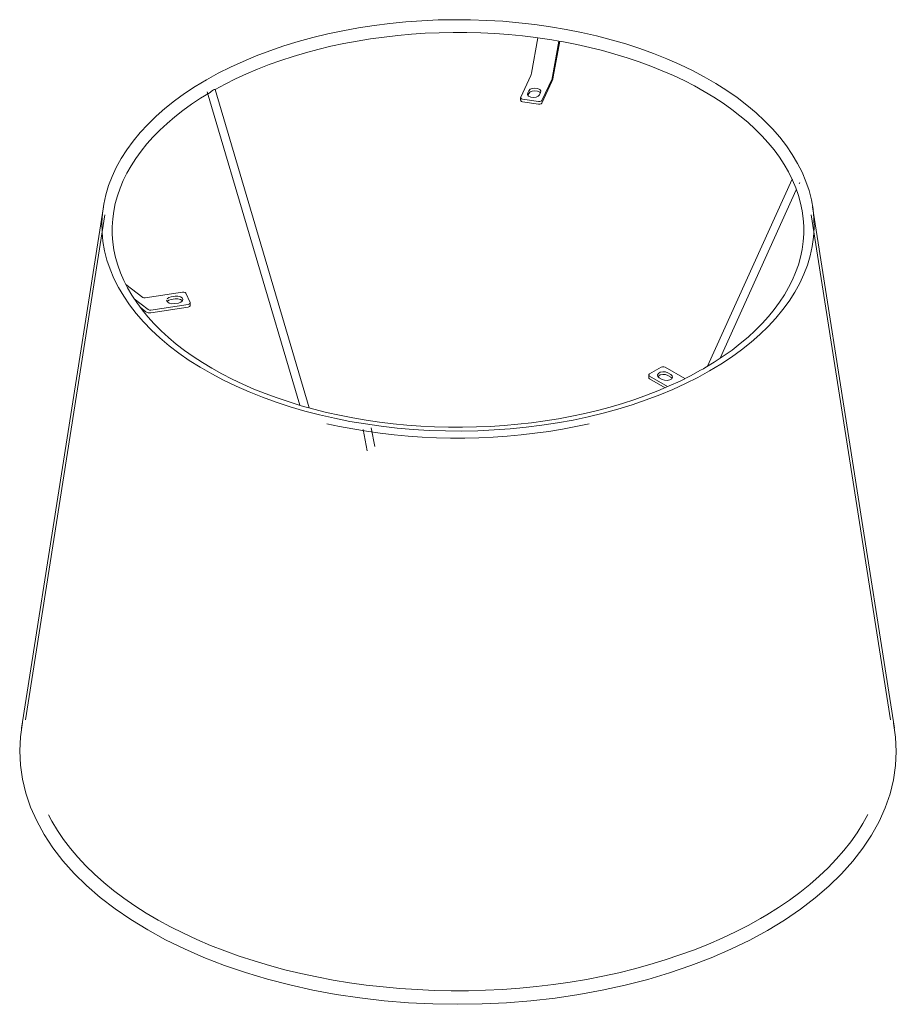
# Model space of a CAD drawing. Header units: millimetres. Extents: x 6277 to 7463, y -4102 to 6669.
# Tile 1 of 3: x 7143 to 7463, y -4102 to -3743. Entities that reach past the tile are written whole.
import ezdxf

# ---------------------------------------------------------------- set-up
doc = ezdxf.new("R2010")
doc.units = ezdxf.units.MM
doc.layers.add('Luminarias', color=7, linetype='Continuous', lineweight=20)

# ---------------------------------------------------------------- blocks, each defined once
blk = doc.blocks.new('20313 - 20313 SAVOY White shade table lamp-412257-Isometrico 2 PDF')
at = {"layer": 'Luminarias', "lineweight": 9}
for p, q in [((-2405.25, -3762.69), (-2402.93, -3749.72)), ((-2402.92, -3749.72), (-2402.93, -3749.72)), ((-2395.2, -3750.92), (-2397.52, -3763.89)), ((-2397.28, -3764.02), (-2394.95, -3750.97)), ((-2395.2, -3750.92), (-2395.2, -3750.92)), ((-2409.16, -3771.41), (-2405.48, -3763.51)), ((-2397.75, -3764.71), (-2401.44, -3772.62)), ((-2520.84, -3768.56), (-2520.74, -3768.58)), ((-2520.74, -3768.59), (-2520.73, -3768.61)), ((-2486.41, -3884.77), (-2520.73, -3768.59)), ((-2406.24, -3769.03), (-2406.63, -3769.87)), ((-2401.44, -3773.6), (-2397.76, -3765.72)), ((-2523.6, -3769.44), (-2489.81, -3883.84)), ((-2409.2, -3771.57), (-2409.2, -3772.54)), ((-2408.46, -3772.12), (-2402.66, -3773.02)), ((-2406.53, -3770.63), (-2406.24, -3770.01)), ((-2402.28, -3770.54), (-2401.89, -3769.7)), ((-2402.66, -3774), (-2408.46, -3773.1)), ((-2310.08, -3801.31), (-2341.02, -3869.57)), ((-2309.99, -3801.53), (-2310.04, -3801.42)), ((-2307.54, -3802.98), (-2307.34, -3802.55)), ((-2336.4, -3866.65), (-2308.57, -3805.26)), ((-2561.53, -3811.4), (-2591.41, -4001.71)), ((-2272.72, -4001.71), (-2302.6, -3811.4)), ((-2560.98, -3814.37), (-2589.9, -3998.65)), ((-2274.23, -3998.65), (-2303.15, -3814.37)), ((-2553.28, -3839.72), (-2547.17, -3844.46)), ((-2532.61, -3842.54), (-2546.31, -3844.65)), ((-2536.75, -3844.22), (-2535.3, -3844)), ((-2529.84, -3846.29), (-2531.39, -3842.95)), ((-2545.11, -3848.92), (-2550.23, -3844.95)), ((-2546, -3849.69), (-2548.11, -3848.05)), ((-2544.25, -3849.11), (-2530.55, -3847)), ((-2544.21, -3850.08), (-2530.55, -3847.98)), ((-2535.3, -3844.98), (-2536.75, -3845.2)), ((-2535.59, -3846.73), (-2534.14, -3846.51)), ((-2529.81, -3847.42), (-2529.81, -3846.44)), ((-2362.44, -3872.76), (-2362.44, -3873.74)), ((-2362.14, -3872.35), (-2357.9, -3869.9)), ((-2355.54, -3876.99), (-2362.14, -3873.16)), ((-2356.48, -3869.9), (-2349.24, -3874.09)), ((-2354.36, -3872.56), (-2355.42, -3871.94)), ((-2355.42, -3872.92), (-2354.36, -3873.54)), ((-2362.14, -3874.14), (-2356.48, -3877.42)), ((-2358.61, -3873.78), (-2357.55, -3874.39)), ((-2354.36, -3873.54), (-2353.89, -3873.94)), ((-2466.68, -3892.61), (-2465.25, -3900.42)), ((-2462.48, -3898.87), (-2463.72, -3892.07))]:
    blk.add_line(p, q, dxfattribs=at)
for points in [[(-2523.89, -3765.04, 0), (-2519.61, -3762.68, 0), (-2515.14, -3760.44, 0), (-2510.5, -3758.32, 0), (-2505.7, -3756.32, 0), (-2500.75, -3754.45, 0), (-2495.66, -3752.71, 0), (-2490.43, -3751.1, 0), (-2485.08, -3749.64, 0), (-2479.62, -3748.32, 0), (-2474.07, -3747.14, 0), (-2468.43, -3746.11, 0), (-2462.71, -3745.23, 0), (-2456.93, -3744.5, 0), (-2451.09, -3743.92, 0), (-2445.22, -3743.5, 0), (-2439.32, -3743.23, 0), (-2433.4, -3743.12, 0), (-2427.49, -3743.16, 0), (-2421.58, -3743.36, 0), (-2415.69, -3743.71, 0), (-2409.84, -3744.22, 0), (-2404.03, -3744.88, 0), (-2398.28, -3745.69, 0), (-2392.6, -3746.66, 0), (-2387.01, -3747.77, 0), (-2381.5, -3749.02, 0), (-2376.1, -3750.43, 0), (-2370.82, -3751.97, 0), (-2365.67, -3753.64, 0), (-2360.65, -3755.46, 0), (-2355.78, -3757.4, 0), (-2351.07, -3759.46, 0), (-2346.52, -3761.65, 0), (-2342.16, -3763.96, 0), (-2337.98, -3766.38, 0), (-2333.99, -3768.91, 0), (-2330.21, -3771.53, 0), (-2326.64, -3774.26, 0), (-2323.28, -3777.07, 0), (-2320.16, -3779.98, 0), (-2317.26, -3782.96, 0), (-2314.6, -3786.01, 0), (-2312.19, -3789.13, 0), (-2310.03, -3792.31, 0), (-2308.11, -3795.54, 0), (-2306.46, -3798.82, 0), (-2305.06, -3802.14, 0), (-2303.93, -3805.5, 0), (-2303.07, -3808.88, 0), (-2302.47, -3812.28, 0), (-2302.14, -3815.69, 0), (-2302.08, -3819.11, 0), (-2302.28, -3822.52, 0), (-2302.76, -3825.93, 0), (-2303.51, -3829.32, 0), (-2304.52, -3832.68, 0), (-2305.79, -3836.02, 0), (-2307.33, -3839.32, 0), (-2309.13, -3842.58, 0), (-2311.18, -3845.78, 0), (-2313.48, -3848.93, 0), (-2316.03, -3852.01, 0), (-2318.82, -3855.03, 0), (-2321.84, -3857.97, 0), (-2325.09, -3860.82, 0), (-2328.57, -3863.59, 0), (-2332.25, -3866.26, 0), (-2336.15, -3868.83, 0), (-2340.24, -3871.3, 0)], [(-2520.73, -3768.61, 0), (-2517.05, -3766.61, 0), (-2513.24, -3764.7, 0), (-2509.29, -3762.88, 0), (-2505.21, -3761.15, 0), (-2501.01, -3759.51, 0), (-2496.7, -3757.97, 0), (-2492.29, -3756.53, 0), (-2487.78, -3755.19, 0), (-2483.18, -3753.96, 0), (-2478.49, -3752.84, 0), (-2473.73, -3751.82, 0), (-2468.9, -3750.91, 0), (-2464.01, -3750.12, 0), (-2459.07, -3749.44, 0), (-2454.08, -3748.87, 0), (-2449.06, -3748.42, 0), (-2444.01, -3748.09, 0), (-2438.94, -3747.87, 0), (-2433.86, -3747.77, 0), (-2428.78, -3747.79, 0), (-2423.7, -3747.92, 0), (-2418.64, -3748.18, 0), (-2413.59, -3748.54, 0), (-2408.58, -3749.03, 0), (-2403.61, -3749.63, 0), (-2402.92, -3749.72, 0)], [(-2402.93, -3749.72, 0), (-2400.35, -3750.09, 0), (-2397.77, -3750.49, 0), (-2395.2, -3750.92, 0)], [(-2310.04, -3801.42, 0), (-2311.42, -3798.68, 0), (-2312.98, -3795.98, 0), (-2314.74, -3793.3, 0), (-2316.69, -3790.66, 0), (-2318.82, -3788.06, 0), (-2321.14, -3785.51, 0), (-2323.63, -3783.01, 0), (-2326.31, -3780.57, 0), (-2329.15, -3778.18, 0), (-2332.16, -3775.86, 0), (-2335.33, -3773.61, 0), (-2338.66, -3771.43, 0), (-2342.15, -3769.32, 0), (-2345.78, -3767.3, 0), (-2349.55, -3765.36, 0), (-2353.45, -3763.5, 0), (-2357.48, -3761.74, 0), (-2361.64, -3760.07, 0), (-2365.91, -3758.5, 0), (-2370.29, -3757.02, 0), (-2374.77, -3755.65, 0), (-2379.34, -3754.38, 0), (-2384, -3753.22, 0), (-2388.73, -3752.16, 0), (-2393.54, -3751.22, 0), (-2395.2, -3750.92, 0)], [(-2523.89, -3765.04, 0), (-2527.98, -3767.51, 0), (-2531.88, -3770.08, 0), (-2535.56, -3772.75, 0), (-2539.04, -3775.52, 0), (-2542.29, -3778.38, 0), (-2545.31, -3781.31, 0), (-2548.1, -3784.33, 0), (-2550.65, -3787.41, 0), (-2552.95, -3790.56, 0), (-2555, -3793.77, 0), (-2556.8, -3797.02, 0), (-2558.34, -3800.32, 0), (-2559.61, -3803.66, 0), (-2560.62, -3807.02, 0), (-2561.37, -3810.41, 0), (-2561.85, -3813.82, 0), (-2562.05, -3817.24, 0), (-2561.99, -3820.65, 0), (-2561.66, -3824.06, 0), (-2561.06, -3827.46, 0), (-2560.2, -3830.84, 0), (-2559.07, -3834.2, 0), (-2557.67, -3837.52, 0), (-2556.02, -3840.8, 0), (-2554.1, -3844.03, 0), (-2551.94, -3847.21, 0), (-2549.53, -3850.33, 0), (-2546.87, -3853.39, 0), (-2543.97, -3856.37, 0), (-2540.85, -3859.27, 0), (-2537.49, -3862.08, 0), (-2533.92, -3864.81, 0), (-2530.14, -3867.44, 0), (-2526.15, -3869.96, 0), (-2521.97, -3872.38, 0), (-2517.61, -3874.69, 0), (-2513.06, -3876.88, 0), (-2508.35, -3878.94, 0), (-2503.48, -3880.89, 0), (-2498.46, -3882.7, 0), (-2493.31, -3884.38, 0), (-2488.03, -3885.92, 0), (-2482.63, -3887.32, 0), (-2477.12, -3888.57, 0), (-2471.53, -3889.69, 0), (-2465.85, -3890.65, 0), (-2460.1, -3891.46, 0), (-2454.29, -3892.12, 0), (-2448.44, -3892.63, 0), (-2442.55, -3892.98, 0), (-2436.64, -3893.18, 0), (-2430.73, -3893.22, 0), (-2424.81, -3893.11, 0), (-2418.91, -3892.84, 0), (-2413.04, -3892.42, 0), (-2407.2, -3891.84, 0), (-2401.42, -3891.11, 0), (-2395.7, -3890.23, 0), (-2390.06, -3889.2, 0), (-2384.51, -3888.02, 0), (-2379.05, -3886.7, 0), (-2373.7, -3885.24, 0), (-2368.47, -3883.63, 0), (-2363.38, -3881.89, 0), (-2358.43, -3880.02, 0), (-2353.63, -3878.02, 0), (-2348.99, -3875.9, 0), (-2344.52, -3873.66, 0), (-2340.24, -3871.3, 0)], [(-2405.48, -3763.51, 0), (-2405.35, -3763.16, 0), (-2405.25, -3762.69, 0)], [(-2397.28, -3764.02, 0), (-2397.5, -3764.98, 0), (-2397.76, -3765.72, 0)], [(-2397.52, -3763.89, 0), (-2397.63, -3764.36, 0), (-2397.75, -3764.71, 0)], [(-2521.31, -3768.7, 0), (-2521.72, -3769, 0), (-2522.13, -3769.36, 0), (-2522.56, -3769.66, 0)], [(-2521.31, -3768.7, 0), (-2521.12, -3768.61, 0), (-2520.96, -3768.57, 0), (-2520.84, -3768.56, 0)], [(-2401.89, -3769.7, 0), (-2401.85, -3769.13, 0), (-2402.25, -3768.6, 0), (-2403.01, -3768.22, 0), (-2403.98, -3768.07, 0), (-2404.96, -3768.18, 0), (-2405.77, -3768.52, 0), (-2406.24, -3769.03, 0)], [(-2406.24, -3770.01, 0), (-2405.77, -3769.5, 0), (-2404.96, -3769.16, 0), (-2403.98, -3769.05, 0), (-2403.01, -3769.2, 0), (-2402.25, -3769.58, 0), (-2401.95, -3769.91, 0)], [(-2522.54, -3769.65, 0), (-2526, -3771.76, 0), (-2529.31, -3773.96, 0), (-2532.46, -3776.22, 0), (-2535.44, -3778.55, 0), (-2538.26, -3780.95, 0), (-2540.9, -3783.4, 0), (-2543.37, -3785.91, 0), (-2545.65, -3788.47, 0), (-2547.76, -3791.07, 0), (-2549.68, -3793.72, 0), (-2551.41, -3796.4, 0), (-2552.94, -3799.11, 0), (-2554.29, -3801.86, 0), (-2555.44, -3804.62, 0), (-2556.4, -3807.4, 0), (-2557.17, -3810.2, 0), (-2557.74, -3813.01, 0), (-2558.11, -3815.83, 0), (-2558.29, -3818.65, 0), (-2558.27, -3821.47, 0), (-2558.06, -3824.29, 0), (-2557.65, -3827.11, 0), (-2557.04, -3829.91, 0), (-2556.24, -3832.71, 0), (-2555.25, -3835.49, 0), (-2554.06, -3838.25, 0), (-2552.68, -3840.98, 0), (-2551.11, -3843.69, 0), (-2549.34, -3846.37, 0), (-2547.39, -3849.01, 0), (-2545.26, -3851.6, 0), (-2542.94, -3854.15, 0), (-2540.44, -3856.65, 0), (-2537.76, -3859.1, 0), (-2534.91, -3861.48, 0), (-2531.9, -3863.8, 0), (-2528.72, -3866.05, 0), (-2525.39, -3868.23, 0), (-2521.9, -3870.33, 0), (-2518.27, -3872.36, 0), (-2514.5, -3874.29, 0), (-2510.59, -3876.15, 0), (-2506.55, -3877.91, 0), (-2502.4, -3879.57, 0), (-2498.12, -3881.15, 0), (-2493.74, -3882.62, 0), (-2489.26, -3883.99, 0), (-2484.69, -3885.25, 0), (-2480.03, -3886.42, 0), (-2475.29, -3887.47, 0), (-2470.48, -3888.41, 0), (-2465.61, -3889.24, 0), (-2460.69, -3889.96, 0), (-2455.71, -3890.56, 0), (-2450.7, -3891.05, 0), (-2445.66, -3891.42, 0), (-2440.6, -3891.68, 0), (-2435.52, -3891.82, 0), (-2430.44, -3891.84, 0), (-2425.36, -3891.74, 0), (-2420.29, -3891.53, 0), (-2415.24, -3891.2, 0), (-2410.21, -3890.75, 0), (-2405.23, -3890.19, 0), (-2400.28, -3889.51, 0), (-2395.39, -3888.72, 0), (-2390.56, -3887.82, 0), (-2385.8, -3886.81, 0), (-2381.11, -3885.68, 0), (-2376.5, -3884.46, 0), (-2371.99, -3883.12, 0), (-2367.57, -3881.69, 0), (-2363.26, -3880.15, 0), (-2359.06, -3878.52, 0), (-2354.98, -3876.79, 0), (-2351.02, -3874.97, 0), (-2347.2, -3873.06, 0), (-2343.52, -3871.07, 0), (-2342.48, -3870.48, 0)], [(-2409.16, -3771.41, 0), (-2409.16, -3771.71, 0), (-2408.9, -3771.97, 0), (-2408.46, -3772.12, 0)], [(-2408.46, -3773.1, 0), (-2408.9, -3772.95, 0), (-2409.16, -3772.69, 0), (-2409.16, -3772.4, 0)], [(-2406.63, -3769.87, 0), (-2406.67, -3770.44, 0), (-2406.27, -3770.97, 0), (-2405.51, -3771.35, 0), (-2404.54, -3771.5, 0), (-2403.56, -3771.39, 0), (-2402.75, -3771.05, 0), (-2402.28, -3770.54, 0)], [(-2402.66, -3773.02, 0), (-2402.14, -3773.02, 0), (-2401.7, -3772.87, 0), (-2401.44, -3772.62, 0)], [(-2401.44, -3773.6, 0), (-2401.7, -3773.85, 0), (-2402.14, -3774, 0), (-2402.66, -3774, 0)], [(-2309.91, -3801.69, 0), (-2308.75, -3804.45, 0), (-2307.78, -3807.23, 0), (-2307, -3810.03, 0), (-2306.42, -3812.84, 0), (-2306.04, -3815.66, 0), (-2305.85, -3818.48, 0), (-2305.85, -3821.3, 0), (-2306.05, -3824.12, 0), (-2306.45, -3826.94, 0), (-2307.04, -3829.75, 0), (-2307.83, -3832.54, 0), (-2308.81, -3835.32, 0), (-2309.99, -3838.08, 0), (-2311.36, -3840.82, 0), (-2312.92, -3843.53, 0), (-2314.67, -3846.21, 0), (-2316.61, -3848.85, 0), (-2318.74, -3851.45, 0), (-2321.05, -3854, 0), (-2323.54, -3856.5, 0), (-2326.2, -3858.95, 0), (-2329.04, -3861.34, 0), (-2332.04, -3863.66, 0), (-2335.21, -3865.92, 0), (-2338.54, -3868.1, 0), (-2342.01, -3870.21, 0), (-2342.48, -3870.48, 0)], [(-2309.99, -3801.53, 0), (-2309.9, -3801.72, 0), (-2309.79, -3801.95, 0)], [(-2547.17, -3844.46, 0), (-2546.78, -3844.63, 0), (-2546.31, -3844.65, 0)], [(-2536.75, -3844.22, 0), (-2537.64, -3844.49, 0), (-2538.23, -3844.95, 0)], [(-2535.3, -3844, 0), (-2534.3, -3843.97, 0), (-2533.39, -3844.21, 0), (-2532.73, -3844.65, 0), (-2532.48, -3845.2, 0), (-2532.66, -3845.77, 0), (-2533.26, -3846.24, 0), (-2534.14, -3846.51, 0)], [(-2531.39, -3842.95, 0), (-2531.65, -3842.69, 0), (-2532.1, -3842.54, 0), (-2532.61, -3842.54, 0)], [(-2538.42, -3845.47, 0), (-2538.42, -3845.52, 0), (-2538.16, -3846.08, 0), (-2537.51, -3846.52, 0), (-2536.59, -3846.75, 0), (-2535.59, -3846.73, 0)], [(-2538.23, -3845.93, 0), (-2537.64, -3845.47, 0), (-2536.75, -3845.2, 0)], [(-2532.63, -3845.76, 0), (-2532.73, -3845.63, 0), (-2533.39, -3845.19, 0), (-2534.3, -3844.95, 0), (-2535.3, -3844.98, 0)], [(-2530.55, -3847, 0), (-2530.1, -3846.85, 0), (-2529.84, -3846.59, 0), (-2529.84, -3846.29, 0)], [(-2530.55, -3847.98, 0), (-2530.1, -3847.83, 0), (-2529.84, -3847.57, 0), (-2529.84, -3847.27, 0)], [(-2544.21, -3850.08, 0), (-2545.19, -3850.06, 0), (-2546, -3849.69, 0)], [(-2544.25, -3849.11, 0), (-2544.72, -3849.1, 0), (-2545.11, -3848.92, 0)], [(-2362.14, -3873.16, 0), (-2362.4, -3872.91, 0), (-2362.4, -3872.61, 0), (-2362.14, -3872.35, 0)], [(-2355.42, -3871.94, 0), (-2356.27, -3871.64, 0), (-2357.27, -3871.57, 0), (-2358.21, -3871.76, 0), (-2358.92, -3872.17, 0), (-2359.25, -3872.71, 0), (-2359.14, -3873.29, 0), (-2358.61, -3873.78, 0)], [(-2359.11, -3873.36, 0), (-2358.92, -3873.15, 0), (-2358.21, -3872.74, 0), (-2357.27, -3872.55, 0), (-2356.27, -3872.62, 0), (-2355.42, -3872.92, 0)], [(-2357.9, -3869.9, 0), (-2357.45, -3869.75, 0), (-2356.93, -3869.75, 0), (-2356.48, -3869.9, 0)], [(-2357.55, -3874.39, 0), (-2356.7, -3874.7, 0), (-2355.71, -3874.77, 0), (-2354.76, -3874.58, 0), (-2354.05, -3874.17, 0), (-2353.72, -3873.62, 0), (-2353.83, -3873.05, 0), (-2354.36, -3872.56, 0)], [(-2362.14, -3874.14, 0), (-2362.4, -3873.89, 0), (-2362.4, -3873.59, 0)], [(-2384.17, -3890.54, 0), (-2389.03, -3891.59, 0), (-2393.95, -3892.53, 0), (-2398.92, -3893.35, 0), (-2403.96, -3894.06, 0), (-2409.03, -3894.65, 0), (-2414.14, -3895.12, 0), (-2419.28, -3895.48, 0), (-2424.44, -3895.71, 0), (-2429.61, -3895.83, 0), (-2434.79, -3895.83, 0), (-2439.96, -3895.7, 0), (-2445.12, -3895.46, 0), (-2450.26, -3895.1, 0), (-2455.37, -3894.62, 0), (-2460.44, -3894.02, 0), (-2465.47, -3893.31, 0), (-2470.44, -3892.48, 0), (-2475.36, -3891.54, 0), (-2479.96, -3890.54, 0)], [(-2591.04, -3999.61, 0), (-2591.8, -4004.77, 0), (-2592.06, -4009.95, 0), (-2591.82, -4015.13, 0), (-2591.08, -4020.29, 0), (-2589.83, -4025.42, 0), (-2588.09, -4030.51, 0), (-2585.86, -4035.52, 0), (-2583.14, -4040.46, 0), (-2579.95, -4045.31, 0), (-2576.3, -4050.04, 0), (-2572.18, -4054.64, 0), (-2567.63, -4059.11, 0), (-2562.66, -4063.42, 0), (-2557.27, -4067.56, 0), (-2551.48, -4071.53, 0), (-2545.32, -4075.3, 0), (-2538.81, -4078.86, 0), (-2531.96, -4082.21, 0), (-2524.79, -4085.33, 0), (-2517.34, -4088.21, 0), (-2509.61, -4090.85, 0), (-2501.64, -4093.23, 0), (-2493.45, -4095.35, 0), (-2485.07, -4097.21, 0), (-2476.53, -4098.79, 0), (-2467.84, -4100.09, 0), (-2459.04, -4101.1, 0), (-2450.15, -4101.83, 0), (-2441.21, -4102.27, 0), (-2432.24, -4102.42, 0), (-2423.27, -4102.28, 0), (-2414.32, -4101.85, 0), (-2405.44, -4101.14, 0), (-2396.63, -4100.13, 0), (-2387.94, -4098.84, 0), (-2379.38, -4097.27, 0), (-2371, -4095.43, 0), (-2362.8, -4093.32, 0), (-2354.82, -4090.95, 0), (-2347.09, -4088.32, 0), (-2339.62, -4085.44, 0), (-2332.44, -4082.33, 0), (-2325.58, -4078.99, 0), (-2319.05, -4075.44, 0)], [(-2319.05, -4075.44, 0), (-2312.88, -4071.68, 0), (-2307.08, -4067.72, 0), (-2301.68, -4063.58, 0), (-2296.68, -4059.28, 0), (-2292.11, -4054.82, 0), (-2287.99, -4050.22, 0), (-2284.31, -4045.49, 0), (-2281.1, -4040.65, 0), (-2278.37, -4035.72, 0), (-2276.12, -4030.7, 0), (-2274.35, -4025.62, 0), (-2273.09, -4020.49, 0), (-2272.33, -4015.33, 0), (-2272.07, -4010.15, 0), (-2272.31, -4004.97, 0), (-2273.05, -3999.8, 0)], [(-2321.65, -4071.14, 0), (-2326.15, -4073.63, 0), (-2330.82, -4076.02, 0), (-2335.65, -4078.29, 0), (-2340.63, -4080.45, 0), (-2345.77, -4082.5, 0), (-2351.05, -4084.43, 0), (-2356.46, -4086.24, 0), (-2361.99, -4087.92, 0), (-2367.63, -4089.47, 0), (-2373.38, -4090.89, 0), (-2379.23, -4092.18, 0), (-2385.16, -4093.33, 0), (-2391.17, -4094.34, 0), (-2397.24, -4095.21, 0), (-2403.37, -4095.95, 0), (-2409.55, -4096.54, 0), (-2415.76, -4096.99, 0), (-2422, -4097.29, 0), (-2428.26, -4097.45, 0), (-2434.52, -4097.47, 0), (-2440.78, -4097.34, 0), (-2447.02, -4097.07, 0), (-2453.24, -4096.65, 0), (-2459.43, -4096.09, 0), (-2465.57, -4095.39, 0), (-2471.66, -4094.54, 0), (-2477.68, -4093.56, 0), (-2483.63, -4092.44, 0), (-2489.49, -4091.18, 0), (-2495.26, -4089.79, 0), (-2500.93, -4088.26, 0), (-2506.49, -4086.61, 0), (-2511.93, -4084.83, 0), (-2517.23, -4082.93, 0), (-2522.4, -4080.91, 0), (-2527.42, -4078.77, 0), (-2532.29, -4076.52, 0), (-2536.99, -4074.15, 0), (-2541.52, -4071.69, 0), (-2545.88, -4069.12, 0), (-2550.05, -4066.46, 0), (-2554.02, -4063.71, 0), (-2557.8, -4060.87, 0), (-2561.38, -4057.94, 0), (-2564.75, -4054.95, 0), (-2567.9, -4051.88, 0), (-2570.83, -4048.74, 0), (-2573.54, -4045.55, 0), (-2576.02, -4042.3, 0), (-2578.27, -4039, 0), (-2580.29, -4035.65, 0), (-2581.56, -4033.23, 0)], [(-2282.48, -4033.1, 0), (-2284.32, -4036.48, 0), (-2286.39, -4039.81, 0), (-2288.7, -4043.09, 0), (-2291.23, -4046.33, 0), (-2294, -4049.51, 0), (-2296.98, -4052.63, 0), (-2300.19, -4055.69, 0), (-2303.61, -4058.67, 0), (-2307.23, -4061.57, 0), (-2311.06, -4064.39, 0), (-2315.09, -4067.12, 0), (-2319.3, -4069.76, 0), (-2321.65, -4071.14, 0)]]:
    blk.add_polyline3d(points, dxfattribs=at)

msp = doc.modelspace()

# ---------------------------------------------------------------- block references
at = {"layer": 'Luminarias', "lineweight": 9}
msp.add_blockref('20313 - 20313 SAVOY White shade table lamp-412257-Isometrico 2 PDF', (9735.13, 0), dxfattribs=at)

doc.saveas('drawing.dxf')
